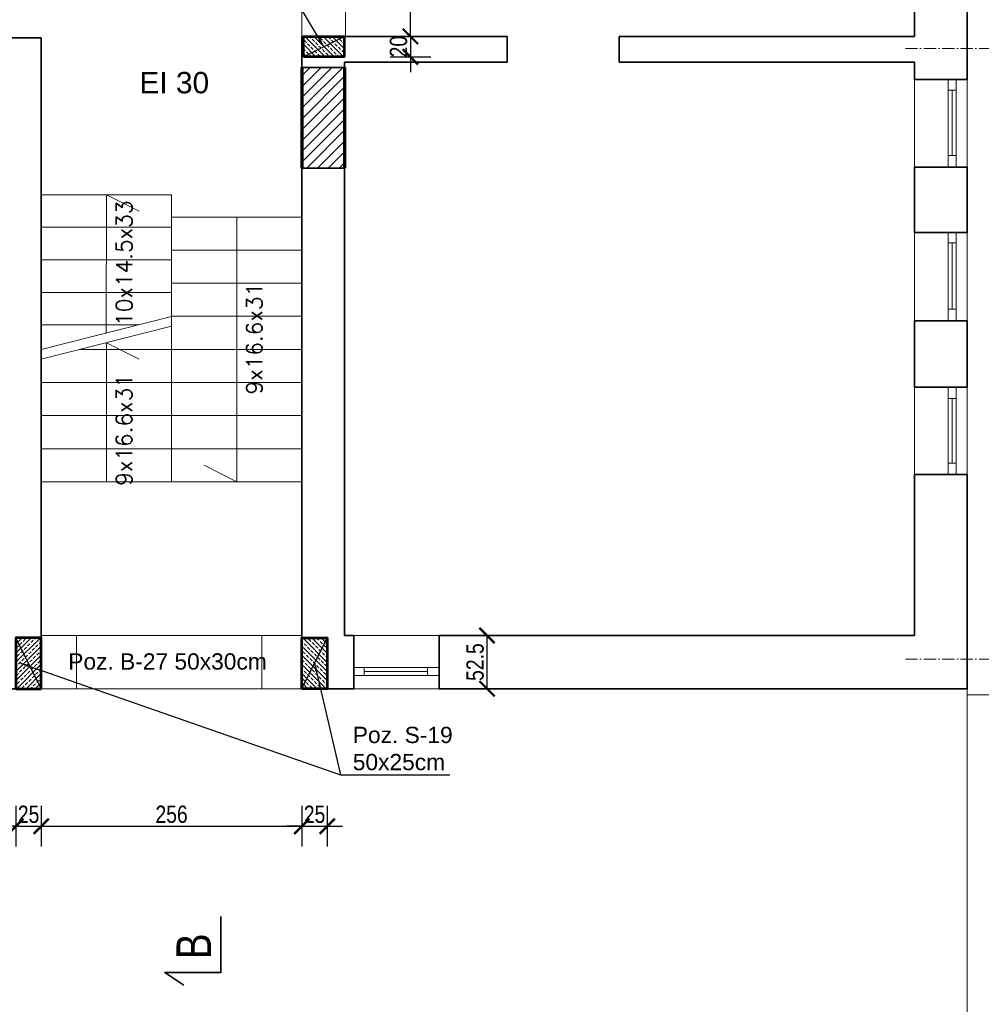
# Model space of a CAD drawing. Header units: inches. Extents: x 201967 to 338763, y -32705 to 30884.
# Tile 74 of 236: x 320006 to 320951, y -6490 to -5522. Entities that reach past the tile are written whole.
import ezdxf
from ezdxf.enums import TextEntityAlignment as Align

# ---------------------------------------------------------------- set-up
doc = ezdxf.new("R2010")
doc.units = ezdxf.units.IN
doc.header["$MEASUREMENT"] = 0
doc.linetypes.add('ACAD_ISO02W100', pattern=[15, 12, -3])
doc.linetypes.add('ACAD_ISO10W100', pattern=[18, 12, -3, 0, -3])
for name, color, linetype, lineweight in [('00 b ŚCIANY nowe-zamurowania', 242, 'Continuous', 70), ('00 d ŚCIANY wyburzenia', 254, 'WYBURZENIA', 9), ('01 a1 KONSTRUKCJA żelebet', 200, 'Continuous', 53), ('01h2 KONSTRUKCJA pozycje belki', 254, 'Continuous', 13), ('01h3 KONSTRUKCJA pozycje słupy', 252, 'Continuous', 13), ('11 OSIE ściany', 2, 'ACAD_ISO10W100', 5), ('1_OpisPomieszczen', 120, 'Continuous', 9), ('90 WYMIAR', 155, 'Continuous', 9), ('91 PRZEKROJE', 7, 'Continuous', 35), ('_proj_MURY konstr', 1, 'Continuous', 20), ('_proj_SCHODY', 2, 'Continuous', 9), ('K_kreskowanie', 251, 'Continuous', 0), ('okna', 5, 'Continuous', 0)]:
    doc.layers.add(name, color=color, linetype=linetype, lineweight=lineweight)
doc.layers.add('_proj_DRZWI-opis EI30', color=232, linetype='Continuous')
doc.styles.add('100 arial', font='arial.ttf', dxfattribs={"width": 0.8, "height": 17})
doc.styles.add('BIG', font='arial.ttf', dxfattribs={"height": 120})
doc.styles.add('OPIS', font='arial.ttf')
doc.styles.add('RomanS', font='romans.shx')
doc.styles.get("Standard").update_dxf_attribs({"font": 'arial.ttf'})
doc.styles.add('Wymiary', font='romans.shx', dxfattribs={"width": 0.7, "oblique": 10})
doc.linetypes.add('WYBURZENIA', pattern='A,12.7,-0.01,["X",Standard,S=2.54,R=0,X=0,Y=-1.27],-0.01', length=12.72)
doc.dimstyles.new('100', dxfattribs={"dimscale": 10, "dimtxt": 17, "dimasz": 1.5, "dimexe": 2, "dimexo": 2, "dimgap": 0.3, "dimtad": 1, "dimdec": 1, "dimrnd": 0.5, "dimdsep": 46, "dimtxsty": '100 arial', "dimblk": 'ARCHTICK', "dimcen": 10, "dimclrd": 256, "dimclre": 256, "dimclrt": 256, "dimadec": 0, "dimazin": 0, "dimtfac": 1, "dimtdec": 1, "dimtix": 1, "dimtmove": 1, "dimatfit": 3, "dimfxl": 2, "dimfxlon": 1, "dimtolj": 1, "dimarcsym": 0})
doc.dimstyles.new('DIM100txt12', dxfattribs={"dimtxt": 12, "dimasz": 1.05, "dimexe": 0, "dimexo": 8, "dimgap": 4, "dimtad": 1, "dimdec": 7, "dimrnd": 0.5, "dimdsep": 46, "dimtxsty": 'RomanS', "dimblk1": 'DIM', "dimblk2": 'DIM', "dimsah": 1, "dimcen": 0.09, "dimse1": 1, "dimse2": 1, "dimclrt": 256, "dimadec": 1, "dimazin": 0, "dimtfac": 1, "dimtdec": 7, "dimtix": 1, "dimtofl": 0, "dimtmove": 2, "dimatfit": 3, "dimfxl": 1, "dimtolj": 1, "dimtzin": 0, "dimarcsym": 0})
pattern_1 = [(45, (0, -25), (-4.490128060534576, 4.490128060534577), []), (45, (4.490130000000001, -25), (-4.490128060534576, 4.490128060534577), [3.175, -1.5875])]

# ---------------------------------------------------------------- blocks, each defined once
blk = doc.blocks.new('1 osie 2 część BPPZ')
at = {"layer": '11 OSIE ściany'}
for p, q in [((-95.33901275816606, -1200), (1219, -1200)), ((-95.33901275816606, -1800), (1219, -1800))]:
    blk.add_line(p, q, dxfattribs=at)
blk = doc.blocks.new('1 przekroje jagielońska')
at = {"layer": '91 PRZEKROJE'}
blk.add_lwpolyline([(-1887.053638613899, -2052.851728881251), (-1887.053638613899, -2107.851728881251), (-1942.053638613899, -2107.851728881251), (-1923.212741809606, -2120.153885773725)], dxfattribs=at)
at = {"layer": '91 PRZEKROJE', "color": 2, "insert": (-1930.60665772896, -2094.70498955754), "char_height": 34, "attachment_point": 1, "rotation": 89.99999999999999, "style": '100 arial'}
blk.add_mtext_dynamic_manual_height_columns('B', width=64.0781552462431, gutter_width=85, heights=[0], dxfattribs=at)
blk = doc.blocks.new('*U1187')
at = {"lineweight": 5, "ltscale": 0.25}
h = blk.add_hatch(dxfattribs=at)
h.set_pattern_fill('ANSI33', color=5, style=0)
h.set_pattern_definition(pattern_1)
h.paths.add_polyline_path([(0, 0), (-3.552713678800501e-15, -50), (25, -50), (25, 0)])
blk.add_lwpolyline([(0, 0), (-3.552713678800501e-15, -50), (25, -50), (25, 0)], close=True)
at = {"layer": 'Defpoints'}
blk.add_line((0, 0), (25, -50), dxfattribs=at)
blk = doc.blocks.new('*U1189')
at = {"lineweight": 5, "ltscale": 0.25}
h = blk.add_hatch(dxfattribs=at)
h.set_pattern_fill('ANSI33', color=5, style=0)
h.set_pattern_definition(pattern_1)
h.paths.add_polyline_path([(0, 0), (7.105427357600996e-16, -20), (40, -20), (40, 0)])
blk.add_lwpolyline([(0, 0), (7.105427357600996e-16, -20), (40, -20), (40, 0)], close=True)
at = {"layer": 'Defpoints'}
blk.add_line((0, 0), (40, -20), dxfattribs=at)
blk = doc.blocks.new('DIM')
for p, q in [((7.275957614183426e-12, -13.00000000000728), (7.275957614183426e-12, 12.99999999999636)), ((8.000000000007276, -7.275957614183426e-12), (-7.999999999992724, -7.275957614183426e-12))]:
    blk.add_line(p, q)
at = {"const_width": 1.714285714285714}
blk.add_lwpolyline([(5.714285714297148, 5.714285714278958), (-5.71428571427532, -5.71428571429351)], dxfattribs=at)
blk = doc.blocks.new('_ARCHTICK')
at = {"color": 0, "linetype": 'ByBlock', "const_width": 0.15}
blk.add_lwpolyline([(-0.5, -0.5), (0.5, 0.5)], dxfattribs=at)
blk = doc.blocks.new('*D1985')
at = {"layer": '90 WYMIAR', "lineweight": -2, "transparency": 16777216}
for p, q in [((320002.1382429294, -6294.775988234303), (320002.1382429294, -6334.775988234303)), ((320027.1382429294, -6294.775988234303), (320027.1382429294, -6334.775988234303)), ((320002.1382429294, -6314.775988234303), (319987.1382429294, -6314.775988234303)), ((320002.1382429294, -6314.775988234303), (320027.1382429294, -6314.775988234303)), ((320027.1382429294, -6314.775988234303), (320042.1382429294, -6314.775988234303))]:
    blk.add_line(p, q, dxfattribs=at)
at = {"layer": 'Defpoints', "color": 0, "transparency": 16777216}
for p in [(320002.1382429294, -6179.658853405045), (320027.1382429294, -6179.658744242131), (320027.1382429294, -6314.775988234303)]:
    blk.add_point(p, dxfattribs=at)
at = {"layer": '90 WYMIAR', "lineweight": -2, "transparency": 16777216, "xscale": 15, "yscale": 15, "zscale": 15}
blk.add_blockref('_ARCHTICK', (320002.1382429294, -6314.775988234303), dxfattribs=at)
at = {"layer": '90 WYMIAR', "lineweight": -2, "transparency": 16777216, "xscale": 15, "yscale": 15, "zscale": 15, "rotation": 180}
blk.add_blockref('_ARCHTICK', (320027.1382429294, -6314.775988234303), dxfattribs=at)
at = {"layer": '90 WYMIAR', "transparency": 16777216, "insert": (320014.6382429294, -6303.096247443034), "char_height": 17, "attachment_point": 5, "style": '100 arial'}
blk.add_mtext('\\A1;25', dxfattribs=at)
blk = doc.blocks.new('*D1986')
at = {"layer": '90 WYMIAR', "lineweight": -2, "transparency": 16777216}
for p, q in [((320027.1382429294, -6294.775988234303), (320027.1382429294, -6334.775988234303)), ((320283.1382526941, -6294.775988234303), (320283.1382526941, -6334.775988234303)), ((320027.1382429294, -6314.775988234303), (320283.1382526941, -6314.775988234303))]:
    blk.add_line(p, q, dxfattribs=at)
at = {"layer": 'Defpoints', "color": 0, "transparency": 16777216}
for p in [(320027.1382429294, -6179.658744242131), (320283.1382526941, -6179.658853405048), (320283.1382526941, -6314.775988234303)]:
    blk.add_point(p, dxfattribs=at)
at = {"layer": '90 WYMIAR', "lineweight": -2, "transparency": 16777216, "xscale": 15, "yscale": 15, "zscale": 15, "rotation": 180}
blk.add_blockref('_ARCHTICK', (320027.1382429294, -6314.775988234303), dxfattribs=at)
at = {"layer": '90 WYMIAR', "lineweight": -2, "transparency": 16777216, "xscale": 15, "yscale": 15, "zscale": 15}
blk.add_blockref('_ARCHTICK', (320283.1382526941, -6314.775988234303), dxfattribs=at)
at = {"layer": '90 WYMIAR', "transparency": 16777216, "insert": (320155.1382478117, -6303.096247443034), "char_height": 17, "attachment_point": 5, "style": '100 arial'}
blk.add_mtext('\\A1;256', dxfattribs=at)
blk = doc.blocks.new('*D1987')
at = {"layer": '90 WYMIAR', "lineweight": -2, "transparency": 16777216}
for p, q in [((320283.1382526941, -6294.775988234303), (320283.1382526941, -6334.775988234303)), ((320308.1382526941, -6294.775988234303), (320308.1382526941, -6334.775988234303)), ((320283.1382526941, -6314.775988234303), (320268.1382526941, -6314.775988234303)), ((320283.1382526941, -6314.775988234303), (320308.1382526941, -6314.775988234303)), ((320308.1382526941, -6314.775988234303), (320323.1382526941, -6314.775988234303))]:
    blk.add_line(p, q, dxfattribs=at)
at = {"layer": 'Defpoints', "color": 0, "transparency": 16777216}
for p in [(320283.1382526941, -6179.658853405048), (320308.1382526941, -6179.658853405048), (320308.1382526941, -6314.775988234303)]:
    blk.add_point(p, dxfattribs=at)
at = {"layer": '90 WYMIAR', "lineweight": -2, "transparency": 16777216, "xscale": 15, "yscale": 15, "zscale": 15}
blk.add_blockref('_ARCHTICK', (320283.1382526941, -6314.775988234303), dxfattribs=at)
at = {"layer": '90 WYMIAR', "lineweight": -2, "transparency": 16777216, "xscale": 15, "yscale": 15, "zscale": 15, "rotation": 180}
blk.add_blockref('_ARCHTICK', (320308.1382526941, -6314.775988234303), dxfattribs=at)
at = {"layer": '90 WYMIAR', "transparency": 16777216, "insert": (320295.6382526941, -6303.096247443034), "char_height": 17, "attachment_point": 5, "style": '100 arial'}
blk.add_mtext('\\A1;25', dxfattribs=at)
blk = doc.blocks.new('*D1993')
at = {"layer": '90 WYMIAR', "lineweight": -2, "transparency": 16777216}
for p, q in [((320445.129498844, -6127.366635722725), (320485.129498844, -6127.366635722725)), ((320465.129498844, -6179.658777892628), (320465.129498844, -6127.366635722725)), ((320445.129498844, -6179.658777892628), (320485.129498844, -6179.658777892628))]:
    blk.add_line(p, q, dxfattribs=at)
at = {"layer": 'Defpoints', "color": 0, "transparency": 16777216}
for p in [(320325.1382429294, -6127.366635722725), (320465.129498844, -6127.366635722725), (320306.1382471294, -6179.658777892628)]:
    blk.add_point(p, dxfattribs=at)
at = {"layer": '90 WYMIAR', "lineweight": -2, "transparency": 16777216, "xscale": 15, "yscale": 15, "zscale": 15}
for p, rotation in [((320465.129498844, -6127.366635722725), 90), ((320465.129498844, -6179.658777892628), 270)]:
    blk.add_blockref('_ARCHTICK', p, dxfattribs=dict(at, rotation=rotation))
at = {"layer": '90 WYMIAR', "transparency": 16777216, "insert": (320453.4497580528, -6153.512706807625), "char_height": 17, "attachment_point": 5, "rotation": 90, "style": '100 arial'}
blk.add_mtext('\\A1;52.5', dxfattribs=at)
blk = doc.blocks.new('*D2039')
at = {"layer": '90 WYMIAR', "lineweight": -2, "transparency": 16777216}
for p, q in [((320369.8088926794, -5320.342920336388), (320409.8088926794, -5320.342920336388)), ((320389.8088926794, -5538.941820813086), (320389.8088926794, -5320.342920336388)), ((320369.8088926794, -5538.941820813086), (320409.8088926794, -5538.941820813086))]:
    blk.add_line(p, q, dxfattribs=at)
at = {"layer": 'Defpoints', "color": 0, "transparency": 16777216}
for p in [(320326.138325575, -5320.342920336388), (320389.8088926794, -5320.342920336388), (320324.6381717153, -5538.941820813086)]:
    blk.add_point(p, dxfattribs=at)
at = {"layer": '90 WYMIAR', "lineweight": -2, "transparency": 16777216, "xscale": 15, "yscale": 15, "zscale": 15}
for p, rotation in [((320389.8088926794, -5320.342920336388), 90), ((320389.8088926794, -5538.941820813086), 270)]:
    blk.add_blockref('_ARCHTICK', p, dxfattribs=dict(at, rotation=rotation))
at = {"layer": '90 WYMIAR', "transparency": 16777216, "insert": (320378.1291518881, -5429.642370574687), "char_height": 17, "attachment_point": 5, "rotation": 90, "style": '100 arial'}
blk.add_mtext('\\A1;218.5', dxfattribs=at)
blk = doc.blocks.new('*D2045')
at = {"layer": '90 WYMIAR', "lineweight": -2, "transparency": 16777216}
for p, q in [((320389.8088926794, -5538.941820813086), (320389.8088926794, -5523.941820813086)), ((320369.8088926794, -5538.941820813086), (320409.8088926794, -5538.941820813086)), ((320389.8088926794, -5538.941820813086), (320389.8088926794, -5558.941820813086)), ((320369.8088926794, -5558.941820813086), (320409.8088926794, -5558.941820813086)), ((320389.8088926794, -5558.941820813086), (320389.8088926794, -5573.941820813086))]:
    blk.add_line(p, q, dxfattribs=at)
at = {"layer": 'Defpoints', "color": 0, "transparency": 16777216}
for p in [(320324.6381717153, -5538.941820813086), (320324.6381717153, -5558.941820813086), (320389.8088926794, -5558.941820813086)]:
    blk.add_point(p, dxfattribs=at)
at = {"layer": '90 WYMIAR', "lineweight": -2, "transparency": 16777216, "xscale": 15, "yscale": 15, "zscale": 15}
for p, rotation in [((320389.8088926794, -5538.941820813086), 270), ((320389.8088926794, -5558.941820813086), 90)]:
    blk.add_blockref('_ARCHTICK', p, dxfattribs=dict(at, rotation=rotation))
at = {"layer": '90 WYMIAR', "transparency": 16777216, "insert": (320378.1291518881, -5548.941820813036), "char_height": 17, "attachment_point": 5, "rotation": 90, "style": '100 arial'}
blk.add_mtext('\\A1;20', dxfattribs=at)

msp = doc.modelspace()

# ---------------------------------------------------------------- hatches: boundary and pattern name
at = {"layer": '_proj_MURY konstr'}
h = msp.add_hatch(dxfattribs=at)
h.set_pattern_fill('ANSI31', scale=60, angle=359.9999999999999)
h.set_pattern_definition([(45, (214353.7264011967, -17034.10396933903), (-5.303300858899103, 5.303300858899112), [])])
h.paths.add_polyline_path([(320326.1382427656, -5569.366635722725), (320283.1382429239, -5569.366635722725), (320283.1382517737, -5668.366635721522), (320326.1382519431, -5668.366635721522)])

# ---------------------------------------------------------------- linework, layer by layer
at = {"layer": '00 b ŚCIANY nowe-zamurowania'}
for p, q in [((320283.1382429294, -5569.366635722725), (320283.1381638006, -5668.366635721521)), ((320325.1382429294, -5569.366635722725), (320325.1382429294, -5668.366635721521))]:
    msp.add_line(p, q, dxfattribs=at)
at = {"layer": '00 d ŚCIANY wyburzenia', "ltscale": 2}
for p, q in [((320061.7382429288, -6127.366635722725), (320027.1382429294, -6127.366635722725)), ((320061.7382429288, -6127.366635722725), (320061.7382429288, -6179.658853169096)), ((320243.7382429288, -6127.366635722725), (320061.7382429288, -6127.366635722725)), ((320283.1382429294, -6127.366635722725), (320243.7382429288, -6127.366635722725)), ((320243.7382429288, -6127.366635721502), (320243.7382429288, -6179.658853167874)), ((320027.1382429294, -6179.658744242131), (320283.1382821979, -6179.65874424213))]:
    msp.add_line(p, q, dxfattribs=at)
msp.add_lwpolyline([(320283.1382429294, -5538.941820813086), (320326.138325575, -5538.941820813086), (320326.138325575, -5320.342920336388), (320283.1382429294, -5320.342920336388)], close=True, dxfattribs=at)
at = {"layer": '1_OpisPomieszczen', "color": 252}
for p, q in [((320885.1382429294, -5667.36663571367), (320885.1382429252, -5581.36663571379)), ((320936.7382429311, -5581.366635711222), (320936.7382429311, -5667.36663571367)), ((320155.1382429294, -5694.366635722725), (320027.1382429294, -5694.366635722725)), ((320155.1382429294, -5976.366635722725), (320155.1382429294, -5694.366635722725)), ((320283.1382429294, -5716.366635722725), (320155.1382429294, -5716.366635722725)), ((320155.1382429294, -5726.366635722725), (320027.1382429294, -5726.366635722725)), ((320885.138242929, -5818.366635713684), (320885.1382429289, -5731.36663571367)), ((320936.7382429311, -5731.36663571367), (320936.7382429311, -5818.366635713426)), ((320155.1382429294, -5748.866635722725), (320283.1382429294, -5748.866635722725)), ((320155.1382429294, -5758.366635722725), (320027.1382429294, -5758.366635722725)), ((320155.1382429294, -5781.366635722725), (320283.1382429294, -5781.366635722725)), ((320155.1382429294, -5790.366635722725), (320027.1382429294, -5790.366635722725)), ((320122.4584230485, -5822.366635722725), (320027.1382429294, -5822.366635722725)), ((320155.1382429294, -5813.866635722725), (320283.1382429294, -5813.866635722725)), ((320027.1382429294, -5846.366635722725), (320027.9353461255, -5846.366635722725)), ((320065.501167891, -5846.366635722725), (320155.1382429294, -5846.366635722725)), ((320155.1382429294, -5846.366635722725), (320283.1382429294, -5846.366635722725)), ((320027.1382429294, -5878.866635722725), (320155.1382429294, -5878.866635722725)), ((320155.1382429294, -5878.866635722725), (320283.1382429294, -5878.866635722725)), ((320885.1382429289, -5969.36663571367), (320885.1382429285, -5883.36663571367)), ((320936.7382429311, -5883.366635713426), (320936.7382429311, -5969.36663571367)), ((320027.1382429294, -5911.366635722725), (320155.1382429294, -5911.366635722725)), ((320155.1382429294, -5911.366635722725), (320283.1382429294, -5911.366635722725)), ((320027.1382429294, -5943.866635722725), (320155.1382429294, -5943.866635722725)), ((320155.1382429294, -5943.866635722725), (320283.1382429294, -5943.866635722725)), ((320027.1382429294, -5976.366635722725), (320155.1382429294, -5976.366635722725)), ((320155.1382429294, -5976.366635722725), (320283.1382429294, -5976.366635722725)), ((320334.1382429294, -6127.366635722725), (320418.1382429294, -6127.366635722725)), ((320334.1382429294, -6127.366635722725), (320418.1382429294, -6127.366635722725)), ((320418.1382429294, -6179.658853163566), (320334.1382429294, -6179.658853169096)), ((320418.1382429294, -6179.658853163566), (320334.1382429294, -6179.658853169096)), ((320334.1382429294, -6179.658853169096), (320418.1382429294, -6179.658853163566)), ((320334.1382429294, -6179.658853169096), (320418.1382429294, -6179.658853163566))]:
    msp.add_line(p, q, dxfattribs=at)
at = {"layer": '_proj_MURY konstr', "color": 3, "lineweight": 35}
for p, q in [((320885.1382429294, -5512.366635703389), (320885.1382429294, -5538.941820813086)), ((320936.7382429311, -5512.366635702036), (320936.7382429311, -5581.366635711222)), ((319990.7933514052, -5540.342920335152), (320027.1382429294, -5540.342920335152)), ((320027.1382429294, -5540.342920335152), (320027.1382429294, -6129.658853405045)), ((320283.1382429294, -5538.941820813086), (320283.1382429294, -5569.366635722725)), ((320283.1382429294, -5538.941820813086), (320484.906053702, -5538.941820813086)), ((320484.906053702, -5564.366635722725), (320484.906053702, -5538.941820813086)), ((320594.9060537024, -5538.941820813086), (320885.1382429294, -5538.941820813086)), ((320594.9060537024, -5564.366635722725), (320594.9060537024, -5538.941820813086)), ((320283.1382429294, -5569.366635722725), (320325.1382429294, -5569.366635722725)), ((320325.1382429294, -5564.366635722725), (320484.906053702, -5564.366635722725)), ((320325.1382429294, -5569.366635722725), (320325.1382429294, -5564.366635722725)), ((320594.9060537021, -5564.366635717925), (320885.1382429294, -5564.366635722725)), ((320885.1382429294, -5564.366635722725), (320885.1382429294, -5581.36663571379)), ((320885.1382429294, -5581.36663571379), (320936.7382429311, -5581.366635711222)), ((320885.1382429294, -5667.36663571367), (320885.1382429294, -5731.36663571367)), ((320885.1382429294, -5667.36663571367), (320936.7382429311, -5667.36663571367)), ((320936.7382429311, -5667.36663571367), (320936.7382429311, -5731.36663571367)), ((320283.1382429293, -5668.366635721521), (320325.1382429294, -5668.366635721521)), ((320283.1382429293, -5668.366635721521), (320283.1382429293, -6129.65885340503)), ((320325.1382429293, -5668.366635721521), (320325.1382429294, -6127.366635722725)), ((320885.1382429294, -5731.36663571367), (320936.7382429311, -5731.36663571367)), ((320885.1382429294, -5818.366635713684), (320885.1382429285, -5883.36663571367)), ((320885.1382429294, -5818.366635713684), (320936.7382429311, -5818.366635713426)), ((320936.7382429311, -5818.366635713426), (320936.7382429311, -5883.366635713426)), ((320885.1382429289, -5883.36663571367), (320936.7382429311, -5883.366635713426)), ((320885.1382429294, -5969.36663571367), (320885.1382429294, -6127.366635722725)), ((320885.1382429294, -5969.36663571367), (320936.7382429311, -5969.36663571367)), ((320936.7382429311, -5969.36663571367), (320936.7382429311, -6179.658853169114)), ((320325.1382429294, -6127.366635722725), (320334.1382429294, -6127.366635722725)), ((320334.1382429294, -6127.366635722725), (320334.1382429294, -6179.658853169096)), ((320418.1382429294, -6127.366635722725), (320885.1382429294, -6127.366635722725)), ((320418.1382429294, -6127.366635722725), (320418.1382429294, -6179.658853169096)), ((319972.7382429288, -6179.658853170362), (320027.1382429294, -6179.658853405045)), ((320283.1382821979, -6179.6587748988), (320334.1382429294, -6179.658853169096)), ((320418.1382429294, -6179.658853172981), (320936.738242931, -6179.658853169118))]:
    msp.add_line(p, q, dxfattribs=at)
at = {"layer": '_proj_SCHODY'}
for p, q in [((320091.0053767, -5830.352760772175), (320091.1382429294, -5694.366635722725)), ((320123.1382429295, -5710.616635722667), (320091.1382429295, -5694.366635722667)), ((320219.1382429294, -5716.366635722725), (320219.1382429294, -5976.366635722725)), ((320155.1382429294, -5814.069025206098), (320027.1382429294, -5846.569025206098)), ((320155.1382429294, -5823.607222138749), (320027.1382429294, -5856.107222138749)), ((320091.1382429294, -5976.366635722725), (320091.1382429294, -5839.857222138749)), ((320123.1382429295, -5856.107222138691), (320091.1382429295, -5839.857222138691)), ((320219.1382429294, -5976.366635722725), (320187.1382429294, -5960.116635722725))]:
    msp.add_line(p, q, dxfattribs=at)
at = {"layer": '_proj_SCHODY', "color": 2}
msp.add_line((320936.7367081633, -6185.66355719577), (322125.4634190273, -6185.66355719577), dxfattribs=at)
msp.add_lwpolyline([(319019.1205437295, -3612.747373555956), (319999.1205437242, -3583.351080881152), (319999.1205437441, -4315.615495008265), (321822.9710552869, -4315.658855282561), (322125.462138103, -5862.957287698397), (322125.4667548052, -7026.053932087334), (320936.5205435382, -7026.058651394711), (320936.7382526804, -6179.658853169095), (319670.7382526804, -6179.658701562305), (319670.7457617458, -6081.658855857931), (316934.7382526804, -6081.658853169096), (316934.7382526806, -4085.65891372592), (319019.1205437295, -4085.658913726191)], close=True, dxfattribs=at)
at = {"layer": 'K_kreskowanie', "linetype": 'ACAD_ISO02W100'}
msp.add_line((320243.7382429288, -6179.658853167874), (320061.7382429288, -6179.658853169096), dxfattribs=at)
at = {"layer": 'okna'}
for p, q in [((320918.1382429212, -5591.738087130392), (320926.1382429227, -5591.738087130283)), ((320922.1382429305, -5655.995184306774), (320922.1382429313, -5591.738087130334)), ((320918.1382429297, -5655.995184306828), (320926.1382429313, -5655.995184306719)), ((320918.1382429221, -5741.738087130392), (320926.1382429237, -5741.738087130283)), ((320922.1382429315, -5806.995184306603), (320922.1382429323, -5741.738087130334)), ((320918.1382429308, -5806.995184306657), (320926.1382429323, -5806.995184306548)), ((320918.1382429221, -5894.73808712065), (320926.1382429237, -5894.738087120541)), ((320922.1382429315, -5957.995184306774), (320922.1382429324, -5894.738087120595)), ((320918.1382429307, -5957.995184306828), (320926.1382429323, -5957.995184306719)), ((320344.5096943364, -6158.6588531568), (320344.5096943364, -6166.658853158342)), ((320406.7667915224, -6158.6588531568), (320406.7667915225, -6166.658853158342)), ((320344.5096943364, -6162.658853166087), (320406.7667915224, -6162.658853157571))]:
    msp.add_line(p, q, dxfattribs=at)
for points in [[(320926.1382429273, -5667.366635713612), (320926.138242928, -5581.366635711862), (320918.1382429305, -5581.366635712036), (320918.1382429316, -5667.366635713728)], [(320926.1382429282, -5818.366635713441), (320926.1382429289, -5731.366635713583), (320918.1382429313, -5731.366635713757), (320918.1382429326, -5818.366635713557)], [(320926.1382429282, -5969.366635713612), (320926.1382429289, -5883.366635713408), (320918.1382429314, -5883.366635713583), (320918.1382429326, -5969.366635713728)], [(320334.1382429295, -6166.658853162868), (320418.1382429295, -6166.658853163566), (320418.1382429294, -6158.65885316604), (320334.1382429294, -6158.658853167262)]]:
    msp.add_lwpolyline(points, close=True, dxfattribs=at)

# ---------------------------------------------------------------- block references
at = {"layer": '01 a1 KONSTRUKCJA żelebet', "xscale": -1, "rotation": 180}
for name, p in [('*U1189', (320284.6381717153, -5558.941820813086)), ('*U1187', (320283.1382429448, -6179.65885340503))]:
    msp.add_blockref(name, p, dxfattribs=at)
at = {"layer": '01 a1 KONSTRUKCJA żelebet', "rotation": 180}
msp.add_blockref('*U1187', (320027.1382429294, -6179.658853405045), dxfattribs=at)
at = {"layer": '11 OSIE ściany'}
msp.add_blockref('1 osie 2 część BPPZ', (320971.5205337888, -4350.659822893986), dxfattribs=at)
at = {"layer": '91 PRZEKROJE'}
msp.add_blockref('1 przekroje jagielońska', (322090.5205435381, -4350.659822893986), dxfattribs=at)

# ---------------------------------------------------------------- texts
at = {"layer": '01h2 KONSTRUKCJA pozycje belki', "insert": (320151.1382429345, -6153.005778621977), "char_height": 16, "attachment_point": 5, "style": 'OPIS'}
msp.add_mtext('Poz. B-27 50x30cm', dxfattribs=at)
at = {"layer": '01h3 KONSTRUKCJA pozycje słupy', "insert": (320333.1986712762, -6238.498754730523), "char_height": 16, "attachment_point": 4, "style": 'OPIS'}
msp.add_mtext('Poz. S-19\\P50x25cm', dxfattribs=at)
at = {"layer": '1_OpisPomieszczen', "color": 7, "ltscale": 0.5, "style": 'Wymiary'}
for s, p in [('10x14.5x33', (320116.3463608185, -5823.194711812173)), ('9x16.6x31', (320244.2882778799, -5890.628033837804)), ('9x16.6x31', (320116.2882778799, -5980.295086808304))]:
    msp.add_text(s, height=15.6, rotation=90.00000000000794, dxfattribs=at).set_placement(p)
at = {"layer": '_proj_DRZWI-opis EI30', "color": 1, "style": 'BIG'}
msp.add_text('EI 30', height=21, dxfattribs=at).set_placement((320192.0505892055, -5594.806956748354, -7.587600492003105e-06), align=Align.RIGHT)

# ---------------------------------------------------------------- dimensions: what is measured, and where the dimension line sits
at = {"layer": '90 WYMIAR'}
for base, p1, p2, picture, middle in [((320389.8088926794, -5320.342920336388), (320324.6381717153, -5538.941820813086), (320326.138325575, -5320.342920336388), '*D2039', (320378.1291518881, -5429.642370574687)), ((320389.8088926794, -5558.941820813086), (320324.6381717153, -5538.941820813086), (320324.6381717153, -5558.941820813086), '*D2045', (320378.1291518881, -5548.941820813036)), ((320465.129498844, -6127.366635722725), (320306.1382471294, -6179.658777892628), (320325.1382429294, -6127.366635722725), '*D1993', (320453.4497580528, -6153.512706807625))]:
    dim = msp.add_linear_dim(base=base, p1=p1, p2=p2, angle=90, dimstyle='100', dxfattribs=at)
    dim.commit()
    dim.dimension.update_dxf_attribs({"geometry": picture, "text_midpoint": middle})
for base, p1, p2, picture, middle in [((320027.1382429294, -6314.775988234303), (320002.1382429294, -6179.658853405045), (320027.1382429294, -6179.658744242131), '*D1985', (320014.6382429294, -6303.096247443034)), ((320283.1382526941, -6314.775988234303), (320027.1382429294, -6179.658744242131), (320283.1382526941, -6179.658853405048), '*D1986', (320155.1382478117, -6303.096247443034)), ((320308.1382526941, -6314.775988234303), (320283.1382526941, -6179.658853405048), (320308.1382526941, -6179.658853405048), '*D1987', (320295.6382526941, -6303.096247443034))]:
    dim = msp.add_linear_dim(base=base, p1=p1, p2=p2, dimstyle='100', dxfattribs=at)
    dim.commit()
    dim.dimension.update_dxf_attribs({"geometry": picture, "text_midpoint": middle})

# ---------------------------------------------------------------- leaders
at = {"layer": '01h3 KONSTRUKCJA pozycje słupy', "annotation_type": 0, "has_hookline": 1}
for points, hookline_direction, text_width in [([(320304.6381717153, -5548.941820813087), (320249.2491162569, -5455.151454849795), (320241.2491162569, -5455.151454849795)], 1, 95.35607094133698), ([(320295.6382429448, -6154.65885340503), (320321.1986712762, -6264.137681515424), (320329.1986712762, -6264.137681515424)], 0, 95.44338335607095)]:
    msp.add_leader(points, dimstyle='DIM100txt12', override={"dimasz": 8, "dimgap": 4, "dimtad": 1}, dxfattribs=dict(at, hookline_direction=hookline_direction, text_width=text_width))
at = {"layer": '01h3 KONSTRUKCJA pozycje słupy'}
msp.add_leader([(320006.6382429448, -6154.658853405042), (320321.1986712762, -6264.143138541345)], dimstyle='DIM100txt12', override={"dimasz": 8, "dimgap": 4, "dimtad": 1}, dxfattribs=at)

doc.saveas('drawing.dxf')
